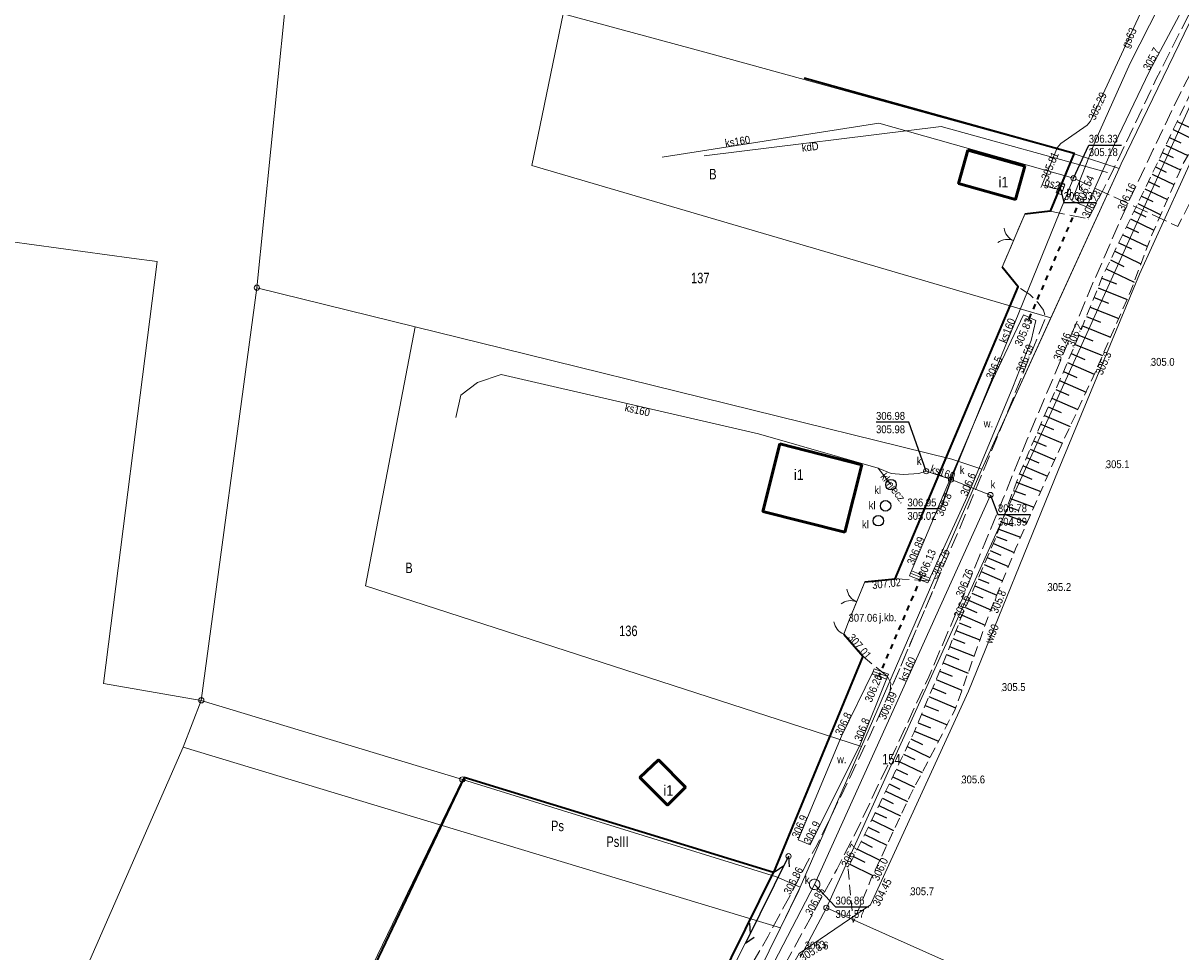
# Model space of a CAD drawing. Header units: metres. Extents: x 7423100 to 7429434, y 5527887 to 5533362.
# Tile 16 of 40: x 7427033 to 7427143, y 5531411 to 5531499. Entities that reach past the tile are written whole.
import ezdxf
from ezdxf.enums import TextEntityAlignment as Align

# ---------------------------------------------------------------- set-up
doc = ezdxf.new("R2010")
doc.units = ezdxf.units.M
doc.header["$MEASUREMENT"] = 0
for name, pattern in [('1.0_0.5', [1.5, 1, -0.5]), ('1.5_0.5', [2, 1.5, -0.5]), ('219-500', [0]), ('otkz_500', [1, 0.5, -0.5]), ('otob_500', [0]), ('otof_500', [0]), ('sutp_500', [0])]:
    doc.linetypes.add(name, pattern=pattern)
doc.layers.get('0').update_dxf_attribs({"color": 2, "linetype": 'CONTINUOUS', "lineweight": 5})
for name, color, linetype in [('000 Inne (niezydentyfikowane)', 7, 'CONTINUOUS'), ('202-punkt graniczny', 7, 'CONTINUOUS'), ('203-punkt graniczny', 7, 'CONTINUOUS'), ('209-oznaczenie konturu klasyfikacyjnego', 7, 'CONTINUOUS'), ('210-oznaczenie konturu użytku gruntowego', 7, 'CONTINUOUS'), ('211-numer działki ewidencyjnej', 7, 'CONTINUOUS'), ('217-kontur klasyfikacyjny', 7, 'CONTINUOUS'), ('218-kontur użytku gruntowego', 7, 'CONTINUOUS'), ('219-działka ewidencyjna', 7, 'CONTINUOUS'), ('312-budynek ewidencyjny', 7, 'CONTINUOUS'), ('312-oznaczenie budynku ewidencyjnego-Atr117', 7, 'CONTINUOUS'), ('brama', 7, 'CONTINUOUS'), ('furtka', 7, 'CONTINUOUS'), ('jezdnia', 7, 'CONTINUOUS'), ('jezdnia-Atr17', 7, 'CONTINUOUS'), ('ogrodzenie trwałe', 7, 'CONTINUOUS'), ('osadnik  szambo', 7, 'CONTINUOUS'), ('osadnik  szambo-Atr17', 7, 'CONTINUOUS'), ('pikieta naturalna', 7, 'CONTINUOUS'), ('pikieta naturalna-Atr2', 7, 'CONTINUOUS'), ('pikieta sztuczna', 7, 'CONTINUOUS'), ('pikieta sztuczna-Atr2', 7, 'CONTINUOUS'), ('przepust', 7, 'CONTINUOUS'), ('przewód gazowy', 7, 'CONTINUOUS'), ('przewód gazowy-Atr1', 7, 'CONTINUOUS'), ('przewód kanalizacyjny', 7, 'CONTINUOUS'), ('przewód kanalizacyjny - ob. projektowany', 7, 'CONTINUOUS'), ('przewód kanalizacyjny-Atr1', 7, 'CONTINUOUS'), ('przewód telekomunikacyjny napowietrzny', 7, 'CONTINUOUS'), ('przewód wodociągowy', 7, 'CONTINUOUS'), ('przewód wodociągowy-Atr1', 7, 'CONTINUOUS'), ('Punkt budynku', 7, 'CONTINUOUS'), ('rzedna', 7, 'CONTINUOUS'), ('rzedna-Atr2', 7, 'CONTINUOUS'), ('rzedna-Atr3', 7, 'CONTINUOUS'), ('rów przydrożny (poligon)', 7, 'CONTINUOUS'), ('rów przydrożny (poligon)-Atr17', 7, 'CONTINUOUS'), ('skarpa nieumocniona', 7, 'CONTINUOUS'), ('studnia kanalizacyjna', 7, 'CONTINUOUS'), ('studnia kanalizacyjna-Atr17', 7, 'CONTINUOUS'), ('szafa gazowa lub kontener', 7, 'CONTINUOUS'), ('szafa gazowa lub kontener-Atr17', 7, 'CONTINUOUS'), ('słup przewodów napowietrznych', 7, 'CONTINUOUS'), ('ściana oporowa (linia)', 7, 'CONTINUOUS')]:
    doc.layers.add(name, color=color, linetype=linetype)
doc.styles.get("Standard").update_dxf_attribs({"font": 'Working1250.shx', "width": 0.75})
doc.linetypes.add('902-500', pattern='A,3.75,0,[1,ksztalty.shx,S=0.5,R=0,X=0,Y=0],3.75', length=7.5)
doc.linetypes.add('otdn_500', pattern='A,5,0,[21,ksztalty.shx,S=0.5,R=0,X=0,Y=0]', length=5)

# ---------------------------------------------------------------- blocks, each defined once
blk = doc.blocks.new('PUNKTBUD')
at = {"color": 0}
blk.add_circle((0, 0), 0.045, dxfattribs=at)
blk = doc.blocks.new('203')
at = {"linetype": 'Continuous', "lineweight": 0}
h = blk.add_hatch(color=0, dxfattribs=at)
edge = h.paths.add_edge_path()
edge.add_arc((0, 0), 0.045, 0, 360)
blk = doc.blocks.new('202')
at = {"color": 0, "linetype": 'Continuous', "lineweight": 0}
blk.add_circle((0, 0), 0.25, dxfattribs=at)
blk = doc.blocks.new('PW01')
at = {"linetype": 'Continuous', "lineweight": 13}
h = blk.add_hatch(color=0, dxfattribs=at)
edge = h.paths.add_edge_path()
edge.add_arc((0, 0), 0.045, 0, 360)
blk = doc.blocks.new('IB05')
at = {"color": 0, "linetype": 'Continuous', "lineweight": 13}
for q in [(0.354, 0.354), (0.354, -0.354)]:
    blk.add_line((0, 0), q, dxfattribs=at)
blk = doc.blocks.new('OK04')
at = {"color": 0, "linetype": 'Continuous', "lineweight": 0}
blk.add_arc((1.5, 0.001), 1.5, 120, 180, dxfattribs=at)
blk = doc.blocks.new('OK02')
at = {"color": 0, "linetype": 'Continuous', "lineweight": 0}
for centre, start, end in [((-1.5, 0), 0, 60), ((1.5, 0), 120, 180)]:
    blk.add_arc(centre, 1.5, start, end, dxfattribs=at)
blk = doc.blocks.new('SUKM')
at = {"color": 0, "linetype": 'Continuous'}
blk.add_circle((0, 0), 0.5, dxfattribs=at)
blk = doc.blocks.new('US15')
at = {"color": 0, "linetype": 'Continuous', "lineweight": 13}
blk.add_circle((0, 0), 0.25, dxfattribs=at)
blk = doc.blocks.new('US20')
at = {"color": 0, "linetype": 'Continuous', "lineweight": 13}
for p, q in [((-0.5, -0.25), (-0.5, 0.25)), ((-0.5, 0.25), (0.5, 0.25)), ((0.5, -0.25), (0.5, 0.25)), ((-0.5, -0.25), (0.5, -0.25))]:
    blk.add_line(p, q, dxfattribs=at)
blk = doc.blocks.new('SUTP')
at = {"color": 0, "linetype": 'Continuous'}
for p, q in [((0, 0), (0.866, 0.5)), ((0, 0), (9.232, 0)), ((1.866, -0.5), (1, 0)), ((7.366, -0.5), (8.232, 0)), ((9.232, 0), (8.366, 0.5))]:
    blk.add_line(p, q, dxfattribs=at)

msp = doc.modelspace()

# ---------------------------------------------------------------- linework, layer by layer
at = {"layer": '000 Inne (niezydentyfikowane)', "color": 7, "linetype": 'Continuous', "lineweight": 25, "flags": 128}
for points in [[(7427142.28, 5531489.26), (7427144.5, 5531488.2)], [(7427142.64, 5531490.03), (7427143.79, 5531489.49)], [(7427141.92, 5531488.51), (7427143, 5531488)], [(7427141.24, 5531487.08), (7427142.26, 5531486.59)], [(7427141.58, 5531487.78), (7427143.68, 5531486.79)], [(7427140.59, 5531485.71), (7427141.62, 5531485.22)], [(7427140.92, 5531486.39), (7427142.96, 5531485.42)], [(7427140.26, 5531485.02), (7427142.34, 5531484.02)], [(7427139.59, 5531483.63), (7427141.72, 5531482.6)], [(7427139.93, 5531484.33), (7427140.98, 5531483.82)], [(7427139.25, 5531482.93), (7427140.33, 5531482.4)], [(7427138.55, 5531481.49), (7427139.66, 5531480.95)], [(7427138.9, 5531482.21), (7427141.09, 5531481.15)], [(7427138.2, 5531480.75), (7427140.43, 5531479.67)], [(7427137.47, 5531479.25), (7427139.82, 5531478.11)], [(7427137.84, 5531480.01), (7427138.98, 5531479.46)], [(7427137.09, 5531478.48), (7427138.31, 5531477.89)], [(7427136.31, 5531476.85), (7427137.59, 5531476.23)], [(7427136.71, 5531477.68), (7427139.2, 5531476.47)], [(7427135.9, 5531476), (7427138.55, 5531474.72)], [(7427135.49, 5531475.12), (7427136.88, 5531474.56)], [(7427135.12, 5531474.2), (7427137.88, 5531473.08)], [(7427134.75, 5531473.28), (7427136.12, 5531472.72)], [(7427134.01, 5531471.45), (7427135.36, 5531470.91)], [(7427134.38, 5531472.36), (7427137.09, 5531471.27)], [(7427133.65, 5531470.56), (7427136.31, 5531469.48)], [(7427133.29, 5531469.67), (7427134.61, 5531469.14)], [(7427132.94, 5531468.79), (7427135.55, 5531467.73)], [(7427132.2, 5531467.06), (7427134.76, 5531465.95)], [(7427132.57, 5531467.92), (7427133.85, 5531467.36)], [(7427131.83, 5531466.21), (7427133.1, 5531465.66)], [(7427131.46, 5531465.36), (7427133.98, 5531464.26)], [(7427130.73, 5531463.68), (7427133.21, 5531462.6)], [(7427131.09, 5531464.51), (7427132.34, 5531463.97)], [(7427130.37, 5531462.85), (7427131.6, 5531462.32)], [(7427130.02, 5531462.03), (7427132.46, 5531460.99)], [(7427129.32, 5531460.4), (7427131.72, 5531459.38)], [(7427129.67, 5531461.21), (7427130.88, 5531460.69)], [(7427128.98, 5531459.6), (7427130.17, 5531459.1)], [(7427128.65, 5531458.81), (7427131, 5531457.81)], [(7427127.98, 5531457.24), (7427130.31, 5531456.25)], [(7427128.31, 5531458.02), (7427129.48, 5531457.52)], [(7427127.64, 5531456.46), (7427128.81, 5531455.97)], [(7427127.05, 5531454.89), (7427128.2, 5531454.47)], [(7427127.35, 5531455.67), (7427129.68, 5531454.8)], [(7427126.77, 5531454.13), (7427129.01, 5531453.29)], [(7427126.21, 5531452.64), (7427128.37, 5531451.83)], [(7427126.49, 5531453.37), (7427127.59, 5531452.96)], [(7427125.94, 5531451.91), (7427127, 5531451.52)], [(7427125.42, 5531450.51), (7427126.43, 5531450.13)], [(7427125.68, 5531451.2), (7427127.75, 5531450.43)], [(7427125.15, 5531449.83), (7427127.12, 5531448.97)], [(7427124.57, 5531448.5), (7427126.58, 5531447.63)], [(7427124.86, 5531449.17), (7427125.85, 5531448.73)], [(7427123.99, 5531447.16), (7427126.03, 5531446.28)], [(7427124.28, 5531447.84), (7427125.29, 5531447.4)], [(7427123.69, 5531446.48), (7427124.72, 5531446.04)], [(7427123.1, 5531445.11), (7427124.14, 5531444.66)], [(7427123.4, 5531445.8), (7427125.47, 5531444.9)], [(7427122.8, 5531444.42), (7427124.9, 5531443.51)], [(7427122.19, 5531443.01), (7427124.38, 5531442.06)], [(7427122.5, 5531443.72), (7427123.57, 5531443.26)], [(7427121.89, 5531442.28), (7427123.01, 5531441.84)], [(7427121.29, 5531440.78), (7427122.44, 5531440.33)], [(7427121.59, 5531441.54), (7427123.87, 5531440.64)], [(7427120.99, 5531440.02), (7427123.32, 5531439.1)], [(7427120.37, 5531438.47), (7427122.74, 5531437.48)], [(7427120.69, 5531439.25), (7427121.86, 5531438.78)], [(7427120.04, 5531437.68), (7427121.24, 5531437.18)], [(7427119.37, 5531436.07), (7427120.61, 5531435.55)], [(7427119.71, 5531436.89), (7427122.16, 5531435.86)], [(7427119.02, 5531435.25), (7427121.56, 5531434.19)], [(7427118.67, 5531434.41), (7427119.92, 5531433.89)], [(7427117.98, 5531432.76), (7427119.16, 5531432.27)], [(7427118.32, 5531433.57), (7427120.74, 5531432.56)], [(7427117.65, 5531431.97), (7427119.93, 5531431.01)], [(7427117.3, 5531431.21), (7427118.39, 5531430.69)], [(7427116.59, 5531429.75), (7427117.67, 5531429.24)], [(7427116.94, 5531430.48), (7427119.11, 5531429.44)], [(7427116.25, 5531429.03), (7427118.37, 5531428.02)], [(7427115.57, 5531427.62), (7427117.64, 5531426.63)], [(7427115.91, 5531428.32), (7427116.96, 5531427.82)], [(7427114.91, 5531426.24), (7427116.96, 5531425.26)], [(7427115.24, 5531426.93), (7427116.26, 5531426.44)], [(7427114.58, 5531425.56), (7427115.61, 5531425.07)], [(7427113.92, 5531424.19), (7427114.96, 5531423.69)], [(7427114.25, 5531424.88), (7427116.31, 5531423.89)], [(7427113.24, 5531422.82), (7427114.28, 5531422.3)], [(7427113.58, 5531423.51), (7427115.65, 5531422.48)], [(7427112.9, 5531422.12), (7427115, 5531421.08)], [(7427112.2, 5531420.72), (7427114.33, 5531419.66)], [(7427112.55, 5531421.43), (7427113.61, 5531420.9)], [(7427111.84, 5531420.01), (7427112.92, 5531419.47)], [(7427111.49, 5531419.29), (7427113.66, 5531418.21)]]:
    msp.add_lwpolyline(points, dxfattribs=at)
at = {"layer": '217-kontur klasyfikacyjny', "color": 92, "linetype": 'Continuous', "lineweight": 18, "flags": 128}
for points in [[(7427137.33, 5531485.99), (7427148.86, 5531509.82)], [(7427058.36, 5531507.24), (7427055.02, 5531474.2)], [(7427081.2, 5531485.84), (7427084.18, 5531500.28)], [(7427084.18, 5531500.28), (7427097.67, 5531496.64)], [(7427146.37, 5531497.02), (7427109.25, 5531415.13)], [(7427097.67, 5531496.64), (7427132.84, 5531486.96)], [(7427132.84, 5531486.96), (7427137.13, 5531485.55)], [(7427130.64, 5531471.34), (7427081.2, 5531485.84)], [(7427137.13, 5531485.55), (7427137.33, 5531485.99)], [(7427043.09, 5531477.01), (7427029.15, 5531478.91)], [(7427045.51, 5531476.69), (7427043.09, 5531477.01)], [(7427040.41, 5531436.5), (7427045.51, 5531476.69)], [(7427055.02, 5531474.2), (7427049.73, 5531434.89)], [(7427124.06, 5531456.92), (7427130.64, 5531471.34)], [(7427065.35, 5531445.79), (7427070.08, 5531470.48)], [(7427070.08, 5531470.48), (7427078.47, 5531468.41)], [(7427078.47, 5531468.41), (7427121.21, 5531457.85)], [(7427121.21, 5531457.85), (7427124.06, 5531456.92)], [(7427112.58, 5531430.5), (7427065.35, 5531445.79)], [(7427049.73, 5531434.89), (7427040.41, 5531436.5)], [(7427049.73, 5531434.89), (7427047.99, 5531430.42)], [(7427047.99, 5531430.42), (7427049.73, 5531434.89)], [(7427049.73, 5531434.89), (7427074.59, 5531427.35)], [(7427074.59, 5531427.35), (7427049.73, 5531434.89)], [(7427047.99, 5531430.42), (7427104.87, 5531413.22)], [(7427104.87, 5531413.22), (7427047.99, 5531430.42)], [(7427106.76, 5531417.1), (7427112.58, 5531430.5)], [(7427074.59, 5531427.35), (7427104.49, 5531418.07)], [(7427104.49, 5531418.07), (7427074.59, 5531427.35)], [(7427104.49, 5531418.07), (7427106.76, 5531417.1)], [(7427106.76, 5531417.1), (7427104.49, 5531418.07)], [(7427104.87, 5531413.22), (7427106.76, 5531417.1)], [(7427109.25, 5531415.13), (7427106.76, 5531410.4)], [(7427166.02, 5531389.79), (7427109.25, 5531415.13)], [(7427109.25, 5531415.13), (7427166.02, 5531389.79)], [(7427072.89, 5531348.26), (7427104.87, 5531413.22)]]:
    msp.add_lwpolyline(points, dxfattribs=at)
at = {"layer": '218-kontur użytku gruntowego', "color": 3, "linetype": 'Continuous', "lineweight": 18, "flags": 128}
for points in [[(7427137.33, 5531485.99), (7427148.86, 5531509.82)], [(7427148.86, 5531509.82), (7427137.33, 5531485.99)], [(7427058.36, 5531507.24), (7427055.02, 5531474.2)], [(7427084.18, 5531500.28), (7427081.2, 5531485.84)], [(7427081.2, 5531485.84), (7427084.18, 5531500.28)], [(7427097.67, 5531496.64), (7427084.18, 5531500.28)], [(7427084.18, 5531500.28), (7427097.67, 5531496.64)], [(7427109.25, 5531415.13), (7427146.37, 5531497.02)], [(7427146.37, 5531497.02), (7427109.25, 5531415.13)], [(7427132.84, 5531486.96), (7427097.67, 5531496.64)], [(7427097.67, 5531496.64), (7427132.84, 5531486.96)], [(7427137.13, 5531485.55), (7427132.84, 5531486.96)], [(7427132.84, 5531486.96), (7427137.13, 5531485.55)], [(7427081.2, 5531485.84), (7427130.64, 5531471.34)], [(7427130.64, 5531471.34), (7427081.2, 5531485.84)], [(7427137.13, 5531485.55), (7427137.33, 5531485.99)], [(7427137.33, 5531485.99), (7427137.13, 5531485.55)], [(7427130.64, 5531471.34), (7427137.13, 5531485.55)], [(7427137.13, 5531485.55), (7427130.64, 5531471.34)], [(7427043.09, 5531477.01), (7427029.15, 5531478.91)], [(7427045.51, 5531476.69), (7427043.09, 5531477.01)], [(7427040.41, 5531436.5), (7427045.51, 5531476.69)], [(7427055.02, 5531474.2), (7427049.73, 5531434.89)], [(7427124.06, 5531456.92), (7427130.64, 5531471.34)], [(7427130.64, 5531471.34), (7427124.06, 5531456.92)], [(7427070.08, 5531470.48), (7427065.35, 5531445.79)], [(7427065.35, 5531445.79), (7427070.08, 5531470.48)], [(7427078.47, 5531468.41), (7427070.08, 5531470.48)], [(7427070.08, 5531470.48), (7427078.47, 5531468.41)], [(7427121.21, 5531457.85), (7427078.47, 5531468.41)], [(7427078.47, 5531468.41), (7427121.21, 5531457.85)], [(7427124.06, 5531456.92), (7427121.21, 5531457.85)], [(7427121.21, 5531457.85), (7427124.06, 5531456.92)], [(7427112.58, 5531430.5), (7427123.86, 5531456.48)], [(7427123.86, 5531456.48), (7427112.58, 5531430.5)], [(7427123.86, 5531456.48), (7427124.06, 5531456.92)], [(7427124.06, 5531456.92), (7427123.86, 5531456.48)], [(7427065.35, 5531445.79), (7427112.58, 5531430.5)], [(7427112.58, 5531430.5), (7427065.35, 5531445.79)], [(7427049.73, 5531434.89), (7427040.41, 5531436.5)], [(7427049.73, 5531434.89), (7427047.99, 5531430.42)], [(7427047.99, 5531430.42), (7427049.73, 5531434.89)], [(7427074.59, 5531427.35), (7427049.73, 5531434.89)], [(7427049.73, 5531434.89), (7427074.59, 5531427.35)], [(7427047.99, 5531430.42), (7427104.87, 5531413.22)], [(7427104.87, 5531413.22), (7427047.99, 5531430.42)], [(7427106.76, 5531417.1), (7427112.58, 5531430.5)], [(7427112.58, 5531430.5), (7427106.76, 5531417.1)], [(7427104.49, 5531418.07), (7427074.59, 5531427.35)], [(7427074.59, 5531427.35), (7427104.49, 5531418.07)], [(7427106.76, 5531417.1), (7427104.49, 5531418.07)], [(7427104.49, 5531418.07), (7427106.76, 5531417.1)], [(7427104.87, 5531413.22), (7427106.62, 5531416.77)], [(7427106.62, 5531416.77), (7427104.87, 5531413.22)], [(7427106.62, 5531416.77), (7427106.76, 5531417.1)], [(7427106.76, 5531417.1), (7427106.62, 5531416.77)], [(7427109.25, 5531415.13), (7427106.76, 5531410.4)], [(7427106.76, 5531410.4), (7427109.25, 5531415.13)], [(7427166.02, 5531389.79), (7427109.25, 5531415.13)], [(7427109.25, 5531415.13), (7427166.02, 5531389.79)], [(7427072.89, 5531348.26), (7427104.87, 5531413.22)], [(7427104.87, 5531413.22), (7427072.89, 5531348.26)]]:
    msp.add_lwpolyline(points, dxfattribs=at)
at = {"layer": '219-działka ewidencyjna', "color": 7, "linetype": '219-500', "lineweight": 18, "flags": 128}
for points in [[(7427137.33, 5531485.99), (7427148.86, 5531509.82)], [(7427055.02, 5531474.2), (7427058.36, 5531507.24)], [(7427084.18, 5531500.28), (7427097.67, 5531496.64)], [(7427146.37, 5531497.02), (7427109.25, 5531415.13)], [(7427097.67, 5531496.64), (7427132.84, 5531486.96)], [(7427137.13, 5531485.55), (7427132.84, 5531486.96)], [(7427137.13, 5531485.55), (7427137.33, 5531485.99)], [(7427124.06, 5531456.92), (7427137.13, 5531485.55)], [(7427049.73, 5531434.89), (7427055.02, 5531474.2)], [(7427055.02, 5531474.2), (7427070.08, 5531470.48)], [(7427070.08, 5531470.48), (7427078.47, 5531468.41)], [(7427078.47, 5531468.41), (7427121.21, 5531457.85)], [(7427124.06, 5531456.92), (7427121.21, 5531457.85)], [(7427112.58, 5531430.5), (7427123.86, 5531456.48)], [(7427123.86, 5531456.48), (7427124.06, 5531456.92)], [(7427049.73, 5531434.89), (7427047.99, 5531430.42)], [(7427049.73, 5531434.89), (7427074.59, 5531427.35)], [(7427047.99, 5531430.42), (7427034.29, 5531399.12)], [(7427106.76, 5531417.1), (7427112.58, 5531430.5)], [(7427036.96, 5531349.51), (7427074.59, 5531427.35)], [(7427074.59, 5531427.35), (7427104.49, 5531418.07)], [(7427106.76, 5531417.1), (7427104.49, 5531418.07)], [(7427104.87, 5531413.22), (7427106.62, 5531416.77)], [(7427106.62, 5531416.77), (7427106.76, 5531417.1)], [(7427109.25, 5531415.13), (7427106.76, 5531410.4)], [(7427109.25, 5531415.13), (7427166.02, 5531389.79)], [(7427072.89, 5531348.26), (7427104.87, 5531413.22)]]:
    msp.add_lwpolyline(points, dxfattribs=at)
at = {"layer": '312-budynek ewidencyjny', "color": 7, "linetype": 'Continuous', "lineweight": 50, "flags": 128}
for points in [[(7427121.83, 5531484.13), (7427122.72, 5531487.3)], [(7427122.72, 5531487.3), (7427128.16, 5531485.78)], [(7427128.16, 5531485.78), (7427127.27, 5531482.61)], [(7427127.27, 5531482.61), (7427121.83, 5531484.13)], [(7427103.21, 5531452.88), (7427104.83, 5531459.31)], [(7427104.83, 5531459.31), (7427112.63, 5531457.34)], [(7427112.63, 5531457.34), (7427111, 5531450.91)], [(7427111, 5531450.91), (7427103.21, 5531452.88)], [(7427091.48, 5531427.55), (7427093.26, 5531429.23)], [(7427093.26, 5531429.23), (7427095.85, 5531426.62)], [(7427094.11, 5531424.9), (7427091.48, 5531427.55)], [(7427095.85, 5531426.62), (7427094.11, 5531424.9)]]:
    msp.add_lwpolyline(points, dxfattribs=at)
at = {"layer": 'brama', "color": 7, "linetype": 'otob_500', "lineweight": 18, "flags": 128}
for points in [[(7427126, 5531476.17), (7427128.14, 5531481.2)], [(7427111.36, 5531442.38), (7427112.91, 5531446.17)]]:
    msp.add_lwpolyline(points, dxfattribs=at)
at = {"layer": 'furtka', "color": 7, "linetype": 'otof_500', "lineweight": 18, "flags": 128}
msp.add_lwpolyline([(7427110.92, 5531441.21), (7427111.36, 5531442.38)], dxfattribs=at)
at = {"layer": 'jezdnia', "color": 7, "linetype": '1.5_0.5', "lineweight": 18, "flags": 128}
for points in [[(7427308.46, 5531660.6), (7427305.81, 5531657.73), (7427302.93, 5531656.31), (7427299.71, 5531655.52), (7427296.34, 5531655.69), (7427293.05, 5531656.35), (7427290.31, 5531657.56), (7427287.69, 5531658.96), (7427284, 5531661.29), (7427279.96, 5531664.33), (7427269.3, 5531673.32), (7427265.41, 5531676.44), (7427260.71, 5531679.7), (7427255.07, 5531681.64), (7427251.2, 5531682.23), (7427249.64, 5531682.09), (7427244.51, 5531681.38), (7427239.63, 5531679.94), (7427233.86, 5531677.38), (7427228.53, 5531674.32), (7427221.66, 5531668.88), (7427217.2, 5531665.35), (7427212.13, 5531659.94), (7427209.28, 5531655.52), (7427206.34, 5531649.12), (7427205.61, 5531647.19), (7427204.61, 5531643.99), (7427204.52, 5531643.2), (7427203.06, 5531635.76), (7427200.8, 5531624.91), (7427199.89, 5531621.07), (7427198.94, 5531617.57), (7427197.98, 5531613.93), (7427196.92, 5531610.17), (7427195.99, 5531607.16), (7427194.93, 5531603.97), (7427194.44, 5531602.83), (7427194.18, 5531602.09), (7427192.76, 5531598.41), (7427187.78, 5531586.91), (7427187.44, 5531586.39), (7427185.94, 5531582.9), (7427180.49, 5531571.11), (7427172.64, 5531553.48), (7427162.39, 5531533.03), (7427157.36, 5531524.38), (7427152.88, 5531516.83), (7427150.15, 5531512.08), (7427147.32, 5531507.03), (7427145.14, 5531502.96), (7427142.63, 5531497.97), (7427140.66, 5531494.08), (7427136.49, 5531485.27), (7427134.2, 5531480.75), (7427130.56, 5531481.5), (7427128.14, 5531481.2), (7427126, 5531476.17), (7427127.51, 5531474.28), (7427128.64, 5531473.55), (7427129.42, 5531472.77), (7427129.92, 5531472.07), (7427130.14, 5531471.38), (7427127.97, 5531466.05), (7427126.21, 5531461.6), (7427124.05, 5531456.42), (7427121.96, 5531451.3), (7427119.93, 5531446.59), (7427115.33, 5531435.8), (7427113.28, 5531431.28), (7427110.58, 5531425.67), (7427108.37, 5531421.14), (7427107.45, 5531419.5), (7427105.8, 5531416.31), (7427103.7, 5531412.43), (7427101.5, 5531408.62), (7427097.66, 5531401.8), (7427096.13, 5531398.9), (7427094.93, 5531396.6), (7427092.97, 5531392.54), (7427089.43, 5531384.88), (7427084.23, 5531373.43), (7427076.28, 5531355.82), (7427070.21, 5531343.5), (7427069.04, 5531341.47), (7427067.17, 5531339.72), (7427063.14, 5531338.16), (7427057.49, 5531338.47), (7427053.68, 5531340.22), (7427048.22, 5531342.47), (7427036.6, 5531348.35), (7427028.49, 5531352.44), (7427025.25, 5531353.92), (7427020.75, 5531355.96), (7427017.88, 5531357.17), (7427015.72, 5531358.1), (7427013.84, 5531358.88), (7427007.22, 5531361.47), (7427001.57, 5531363.55), (7427000.1, 5531364.08), (7426991.21, 5531366.79), (7426984.05, 5531369.03), (7426983, 5531369.38), (7426978.59, 5531371.18), (7426978.01, 5531371.36), (7426976.18, 5531372.48), (7426975.47, 5531372.88), (7426974.41, 5531373.7), (7426972.59, 5531375.63), (7426971.24, 5531378.66), (7426971.39, 5531383.67), (7426972.46, 5531388.05), (7426968.16, 5531383.93), (7426964.82, 5531381.84), (7426962.06, 5531380.9), (7426965.41, 5531378.95), (7426967.9, 5531376.19), (7426968.43, 5531375.45), (7426971.95, 5531371.57), (7426972.57, 5531370.82), (7426973.78, 5531370.41), (7426975.16, 5531369.51), (7426976.86, 5531368.75), (7426979.57, 5531367.58), (7426981.78, 5531366.8), (7426983.19, 5531366.27), (7426988.05, 5531364.76), (7426993.22, 5531362.92), (7426994.19, 5531362.95), (7426996.24, 5531362.29), (7426999.27, 5531361.38), (7427008.56, 5531357.95), (7427014.54, 5531355.6), (7427016.75, 5531354.75), (7427017.66, 5531354.48), (7427024.16, 5531351.44), (7427027.29, 5531349.82), (7427047.27, 5531339.81), (7427052.42, 5531337.41), (7427059.33, 5531334.09), (7427060.78, 5531332.65), (7427066.98, 5531332.41), (7427067.36, 5531334.25), (7427068.54, 5531336.29), (7427070.85, 5531339.16), (7427072.56, 5531341.83), (7427078.96, 5531354.77), (7427080.17, 5531357.72), (7427083.88, 5531365.68), (7427084.83, 5531365.65), (7427085.49, 5531367.25), (7427084.74, 5531367.59), (7427086.78, 5531372.46), (7427091.58, 5531382.95), (7427096.17, 5531392.82), (7427097.61, 5531395.73), (7427098.93, 5531398.28), (7427101.04, 5531402.2), (7427103.16, 5531405.83), (7427104.96, 5531409.1), (7427107.84, 5531414.34), (7427110.24, 5531418.77), (7427112.27, 5531422.76), (7427114.22, 5531426.9), (7427115.87, 5531430.34), (7427118.9, 5531436.92), (7427122.23, 5531444.66), (7427123.9, 5531448.81), (7427126.06, 5531454.05), (7427128.34, 5531459.68), (7427131.51, 5531467.17), (7427134.72, 5531474.84), (7427137.6, 5531481.44), (7427140.37, 5531487.35), (7427143.24, 5531493.32), (7427145.27, 5531497.19), (7427147.92, 5531502.21), (7427151.38, 5531508.48), (7427154.9, 5531514.85), (7427160.26, 5531524), (7427164.47, 5531531.2), (7427175.14, 5531552.44), (7427183.24, 5531570.25), (7427190.06, 5531585.05), (7427192.19, 5531589.83), (7427195.24, 5531597.15), (7427196.6, 5531600.35), (7427197.49, 5531602.72), (7427198.5, 5531605.8), (7427200.52, 5531612.4), (7427201.66, 5531616.49), (7427202.47, 5531619.63), (7427203.46, 5531623.87), (7427204.96, 5531630.81), (7427205.59, 5531634.15), (7427206.39, 5531638.2), (7427207.14, 5531641.77), (7427207.73, 5531644.09), (7427209.75, 5531649.89), (7427212.14, 5531655), (7427215.28, 5531659.5), (7427219.51, 5531663.85), (7427223.35, 5531667.16), (7427226.58, 5531669.64), (7427230.9, 5531672.83), (7427235.96, 5531675.6), (7427241.95, 5531677.81), (7427246.95, 5531679.04), (7427250.9, 5531679.41), (7427254.02, 5531679.12), (7427257.74, 5531678.05), (7427261.75, 5531675.74), (7427268.82, 5531670.12), (7427275.34, 5531664.55), (7427280.67, 5531660.15), (7427286.16, 5531656.53), (7427291.7, 5531653.7), (7427297.22, 5531652.08), (7427301.86, 5531651.95), (7427307.18, 5531653.28), (7427310.17, 5531656.96), (7427311.78, 5531661.05), (7427314.19, 5531667.2), (7427322.25, 5531690.19), (7427336.63, 5531732.23), (7427342.29, 5531749.99), (7427344.96, 5531758.25), (7427347.88, 5531766.63), (7427357.66, 5531792.78), (7427362.71, 5531805.75), (7427359.73, 5531805.92), (7427355.16, 5531794.07), (7427353.4, 5531789.57), (7427350.1, 5531781.01), (7427345.43, 5531768.03), (7427339.13, 5531749.25), (7427332.38, 5531728.45), (7427328.43, 5531716.76), (7427319.66, 5531691.02), (7427311.45, 5531667.98)], [(7427115.08, 5531437.15), (7427115.4, 5531436.54), (7427115.33, 5531435.8), (7427119.93, 5531446.59), (7427119.01, 5531446.3), (7427115.8, 5531446.48), (7427112.91, 5531446.17), (7427111.36, 5531442.38), (7427110.92, 5531441.21), (7427112.72, 5531439.09)]]:
    msp.add_lwpolyline(points, close=True, dxfattribs=at)
at = {"layer": 'ogrodzenie trwałe', "color": 7, "linetype": '902-500', "lineweight": 35, "flags": 128}
for points in [[(7427107.12, 5531494.19), (7427132.84, 5531487.03), (7427130.56, 5531481.5), (7427128.14, 5531481.2)], [(7427112.91, 5531446.17), (7427115.8, 5531446.48), (7427127.51, 5531474.28), (7427126, 5531476.17)], [(7427110.92, 5531441.21), (7427112.72, 5531439.09)], [(7427112.72, 5531439.09), (7427104.2, 5531418.49)], [(7427070.25, 5531349.83), (7427082.61, 5531374.94), (7427086.28, 5531382.61), (7427093.51, 5531396.85), (7427104.2, 5531418.49), (7427074.75, 5531427.54), (7427050.64, 5531376.92), (7427045.53, 5531367.22)]]:
    msp.add_lwpolyline(points, dxfattribs=at)
at = {"layer": 'przepust', "color": 7, "linetype": 'otkz_500', "lineweight": 35, "flags": 128}
for points in [[(7427128.57, 5531471.24), (7427133.33, 5531482.31)], [(7427118.29, 5531446.68), (7427114.29, 5531437.32)]]:
    msp.add_lwpolyline(points, dxfattribs=at)
at = {"layer": 'przewód gazowy', "color": 52, "linetype": 'Continuous', "lineweight": 18, "flags": 128}
for points in [[(7427146.61, 5531515.23), (7427143.66, 5531509.67), (7427139.33, 5531500.7), (7427134.4, 5531490.06), (7427134.09, 5531489.69), (7427131.57, 5531487.95), (7427131.24, 5531487.52), (7427129.8, 5531484.01), (7427129.67, 5531483.75)], [(7427131.55, 5531483.62), (7427130.9, 5531483.66), (7427129.8, 5531484.01)]]:
    msp.add_lwpolyline(points, dxfattribs=at)
at = {"layer": 'przewód kanalizacyjny', "color": 34, "linetype": 'Continuous', "lineweight": 18, "flags": 128}
for points in [[(7427093.6, 5531486.63), (7427114.25, 5531489.87), (7427132.78, 5531484.63)], [(7427136.02, 5531485.17), (7427120.18, 5531489.54), (7427097.61, 5531486.75)], [(7427132.78, 5531484.63), (7427121.12, 5531455.93), (7427124.87, 5531454.45), (7427108.13, 5531417.36), (7427088.06, 5531378.7)], [(7427118.75, 5531456.72), (7427118.05, 5531456.51), (7427116.58, 5531456.42), (7427115.43, 5531456.5), (7427114.19, 5531457.01), (7427102.78, 5531460.28), (7427078.29, 5531465.93), (7427076.03, 5531465.17), (7427074.44, 5531463.96), (7427073.96, 5531461.85)], [(7427114.19, 5531457.01), (7427115.4, 5531455.44)], [(7427118.75, 5531456.72), (7427121.12, 5531455.93)]]:
    msp.add_lwpolyline(points, dxfattribs=at)
at = {"layer": 'przewód kanalizacyjny - ob. projektowany', "color": 34, "linetype": '1.5_0.5', "lineweight": 18, "flags": 128}
msp.add_lwpolyline([(7427184.87, 5531508.74), (7427181.68, 5531510.25), (7427170.15, 5531498.94), (7427156.27, 5531506.2), (7427142.71, 5531480.04), (7427132.78, 5531484.63)], dxfattribs=at)
at = {"layer": 'przewód telekomunikacyjny napowietrzny', "color": 30, "linetype": 'sutp_500', "lineweight": 18, "flags": 128}
for points in [[(7427083.39, 5531375.23), (7427105.65, 5531420.04)], [(7427105.65, 5531420.04), (7427083.39, 5531375.23)]]:
    msp.add_lwpolyline(points, dxfattribs=at)
at = {"layer": 'przewód wodociągowy', "color": 5, "linetype": 'Continuous', "lineweight": 18, "flags": 128}
msp.add_lwpolyline([(7427060.11, 5531325.7), (7427064.34, 5531325.9), (7427064.54, 5531325.83), (7427073.31, 5531342.5), (7427083.29, 5531363.75), (7427098.13, 5531395.94), (7427106.65, 5531410.78), (7427113.45, 5531415.41), (7427122.79, 5531435.76), (7427131.33, 5531456.79), (7427139.06, 5531475.49), (7427146.87, 5531492.62), (7427155.64, 5531508.47), (7427162.93, 5531521.65)], dxfattribs=at)
at = {"layer": 'rzedna-Atr2', "color": 7, "flags": 128}
for points in [[(7427132.78, 5531484.63), (7427134.24, 5531487.78), (7427137.35, 5531487.78)], [(7427131.55, 5531483.62), (7427131.85, 5531482.32), (7427134.96, 5531482.32)], [(7427118.75, 5531456.72), (7427117.09, 5531461.38), (7427113.98, 5531461.38)], [(7427121.12, 5531455.93), (7427120.11, 5531453.13), (7427116.97, 5531453.13)], [(7427124.87, 5531454.45), (7427125.59, 5531452.58), (7427128.7, 5531452.58)], [(7427108.13, 5531417.36), (7427110.12, 5531415.21), (7427113.3, 5531415.21)]]:
    msp.add_lwpolyline(points, dxfattribs=at)
at = {"layer": 'rów przydrożny (poligon)', "color": 7, "linetype": 'Continuous', "lineweight": 18, "flags": 128}
for points in [[(7427140.01, 5531494.82), (7427145.71, 5531505.52), (7427150.06, 5531513.93), (7427148.65, 5531514.85), (7427143.66, 5531506.42), (7427138.17, 5531495.6), (7427134.87, 5531488.22), (7427132.64, 5531482.47), (7427134.03, 5531481.9), (7427136.7, 5531487.87)], [(7427117.27, 5531446.99), (7427119.01, 5531446.3), (7427122.65, 5531454.29), (7427127, 5531464.71), (7427128.74, 5531469.17), (7427129.19, 5531471.06), (7427128.02, 5531471.62), (7427125.08, 5531465.4), (7427120.64, 5531455.01)], [(7427106.57, 5531421.6), (7427107.7, 5531421.13), (7427112.49, 5531430.75), (7427115.08, 5531437.15), (7427113.72, 5531437.64), (7427110.7, 5531431.48)]]:
    msp.add_lwpolyline(points, close=True, dxfattribs=at)
at = {"layer": 'skarpa nieumocniona', "color": 7, "linetype": '1.0_0.5', "lineweight": 18, "flags": 128}
msp.add_lwpolyline([(7427147.97, 5531495.47), (7427145.46, 5531495.98), (7427140.5, 5531485.51), (7427135.6, 5531475.39), (7427132.83, 5531468.52), (7427130.21, 5531462.48), (7427127.61, 5531456.38), (7427125.28, 5531450.14), (7427122.03, 5531442.65), (7427120.59, 5531439), (7427117.61, 5531431.87), (7427113.88, 5531424.1), (7427111.3, 5531418.92), (7427111.8, 5531413.73), (7427113.53, 5531417.94), (7427117.19, 5531425.76), (7427121.48, 5531433.97), (7427124.85, 5531443.39), (7427127.27, 5531449.33), (7427131.21, 5531458.29), (7427134.84, 5531466.12), (7427138.22, 5531473.85), (7427140.25, 5531479.25), (7427143.19, 5531485.95), (7427145.67, 5531490.21)], close=True, dxfattribs=at)
msp.add_lwpolyline([(7427147.97, 5531495.47), (7427145.46, 5531495.98), (7427140.5, 5531485.51), (7427135.6, 5531475.39), (7427132.83, 5531468.52), (7427130.21, 5531462.48), (7427127.61, 5531456.38), (7427125.28, 5531450.14), (7427122.03, 5531442.65), (7427120.59, 5531439), (7427117.61, 5531431.87), (7427113.88, 5531424.1), (7427111.3, 5531418.92), (7427111.8, 5531413.73), (7427113.53, 5531417.94), (7427117.19, 5531425.76), (7427121.48, 5531433.97), (7427124.85, 5531443.39), (7427127.27, 5531449.33), (7427131.21, 5531458.29), (7427134.84, 5531466.12), (7427138.22, 5531473.85), (7427140.25, 5531479.25), (7427143.19, 5531485.95), (7427145.67, 5531490.21)], close=True, dxfattribs=at)
at = {"layer": 'studnia kanalizacyjna', "color": 34, "linetype": 'Continuous', "lineweight": 18, "flags": 128}
msp.add_lwpolyline([(7427107.73, 5531417.06), (7427107.68, 5531417.15), (7427107.64, 5531417.25), (7427107.63, 5531417.35), (7427107.64, 5531417.46), (7427107.67, 5531417.56), (7427107.72, 5531417.65), (7427107.79, 5531417.73), (7427107.87, 5531417.79), (7427107.97, 5531417.83), (7427108.07, 5531417.86), (7427108.18, 5531417.86), (7427108.28, 5531417.84), (7427108.37, 5531417.8), (7427108.46, 5531417.74), (7427108.53, 5531417.66), (7427108.58, 5531417.57), (7427108.62, 5531417.47), (7427108.63, 5531417.37), (7427108.62, 5531417.26), (7427108.59, 5531417.16), (7427108.54, 5531417.07), (7427108.47, 5531416.99), (7427108.39, 5531416.93), (7427108.29, 5531416.89), (7427108.19, 5531416.86), (7427108.08, 5531416.86), (7427107.98, 5531416.88), (7427107.89, 5531416.92), (7427107.8, 5531416.98)], close=True, dxfattribs=at)
at = {"layer": 'ściana oporowa (linia)', "color": 0, "lineweight": 18}
for p, q in [((7427117.36, 5531447.22), (7427117.27, 5531446.99)), ((7427117.36, 5531447.22), (7427119.1, 5531446.53)), ((7427119.1, 5531446.53), (7427119.01, 5531446.3)), ((7427113.8, 5531437.88), (7427113.72, 5531437.64)), ((7427113.8, 5531437.88), (7427115.16, 5531437.39)), ((7427115.16, 5531437.39), (7427115.08, 5531437.15))]:
    msp.add_line(p, q, dxfattribs=at)
at = {"layer": 'ściana oporowa (linia)', "color": 0, "linetype": 'otdn_500', "lineweight": 18}
for p, q in [((7427117.18, 5531446.76), (7427117.27, 5531446.99)), ((7427117.18, 5531446.76), (7427118.92, 5531446.07)), ((7427118.92, 5531446.07), (7427119.01, 5531446.3)), ((7427113.64, 5531437.4), (7427113.72, 5531437.64)), ((7427113.64, 5531437.4), (7427115, 5531436.91)), ((7427115, 5531436.91), (7427115.08, 5531437.15))]:
    msp.add_line(p, q, dxfattribs=at)

# ---------------------------------------------------------------- block references
at = {"layer": '202-punkt graniczny', "color": 7, "linetype": 'Continuous', "lineweight": 18}
for p in [(7427055.02, 5531474.2), (7427049.73, 5531434.89), (7427074.59, 5531427.35), (7427109.25, 5531415.13)]:
    msp.add_blockref('202', p, dxfattribs=at)
at = {"layer": '203-punkt graniczny', "color": 7, "linetype": 'Continuous', "lineweight": 18}
for p in [(7427097.67, 5531496.64), (7427132.84, 5531486.96), (7427137.33, 5531485.99), (7427137.13, 5531485.55), (7427070.08, 5531470.48), (7427078.47, 5531468.41), (7427121.21, 5531457.85), (7427123.86, 5531456.48), (7427124.06, 5531456.92), (7427112.58, 5531430.5), (7427047.99, 5531430.42), (7427104.49, 5531418.07), (7427106.62, 5531416.77), (7427106.76, 5531417.1), (7427104.87, 5531413.22)]:
    msp.add_blockref('203', p, dxfattribs=at)
at = {"layer": 'brama', "color": 7, "linetype": 'Continuous', "lineweight": 18}
for p, rotation in [((7427127.07, 5531478.68), 66.953), ((7427112.13, 5531444.28), 67.757)]:
    msp.add_blockref('OK02', p, dxfattribs=dict(at, rotation=rotation))
at = {"layer": 'furtka', "color": 7, "linetype": 'Continuous', "lineweight": 18, "rotation": 69.39}
msp.add_blockref('OK04', (7427110.92, 5531441.21), dxfattribs=at)
at = {"layer": 'osadnik  szambo', "color": 34, "linetype": 'Continuous', "lineweight": 18}
for p in [(7427115.4, 5531455.44), (7427114.89, 5531453.42), (7427114.2, 5531452)]:
    msp.add_blockref('SUKM', p, dxfattribs=at)
at = {"layer": 'pikieta naturalna', "color": 7, "linetype": 'Continuous', "lineweight": 13}
for p in [(7427140.01, 5531494.82), (7427132.84, 5531487.03), (7427128.14, 5531481.2), (7427128.14, 5531481.2), (7427128.14, 5531481.2), (7427127.51, 5531474.28), (7427127.51, 5531474.28), (7427132.83, 5531468.52), (7427134.84, 5531466.12), (7427140.15, 5531466.76), (7427125.08, 5531465.4), (7427135.86, 5531457.01), (7427120.64, 5531455.01), (7427122.65, 5531454.29), (7427112.91, 5531446.17), (7427119.01, 5531446.3), (7427130.3, 5531445.31), (7427122.03, 5531442.65), (7427124.85, 5531443.39), (7427111.36, 5531442.38), (7427110.92, 5531441.21), (7427113.72, 5531437.64), (7427125.96, 5531435.78), (7427110.7, 5531431.48), (7427112.49, 5531430.75), (7427122.1, 5531426.98), (7427106.57, 5531421.6), (7427107.7, 5531421.13), (7427111.3, 5531418.92), (7427113.53, 5531417.94), (7427117.24, 5531416.33), (7427107.19, 5531411.16)]:
    msp.add_blockref('PW01', p, dxfattribs=at)
at = {"layer": 'pikieta sztuczna', "color": 7, "linetype": 'Continuous', "lineweight": 13}
for p in [(7427133.33, 5531482.31), (7427137.6, 5531481.44), (7427134.2, 5531480.75), (7427128.57, 5531471.24), (7427131.51, 5531467.17), (7427127.97, 5531466.05), (7427112.91, 5531446.17), (7427117.27, 5531446.99), (7427118.29, 5531446.68), (7427119.93, 5531446.59), (7427122.23, 5531444.66), (7427111.36, 5531442.38), (7427110.92, 5531441.21), (7427114.29, 5531437.32), (7427115.33, 5531435.8), (7427105.8, 5531416.31), (7427107.84, 5531414.34)]:
    msp.add_blockref('PW01', p, dxfattribs=at)
at = {"layer": 'przepust', "color": 7, "linetype": 'Continuous', "lineweight": 35}
for p, rotation in [((7427133.33, 5531482.31), 66.733), ((7427128.57, 5531471.24), 246.733), ((7427118.29, 5531446.68), 66.86099999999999), ((7427114.29, 5531437.32), 246.861)]:
    msp.add_blockref('IB05', p, dxfattribs=dict(at, rotation=rotation))
at = {"layer": 'przewód telekomunikacyjny napowietrzny', "color": 30, "linetype": 'Continuous', "lineweight": 18, "rotation": 243.583}
msp.add_blockref('SUTP', (7427105.65, 5531420.04), dxfattribs=at)
at = {"layer": 'Punkt budynku', "color": 5, "linetype": 'Continuous', "lineweight": 18}
for p in [(7427122.72, 5531487.3), (7427128.16, 5531485.78), (7427121.83, 5531484.13), (7427127.27, 5531482.61), (7427104.83, 5531459.31), (7427112.63, 5531457.34), (7427103.21, 5531452.88), (7427111, 5531450.91), (7427093.26, 5531429.23), (7427091.48, 5531427.55), (7427095.85, 5531426.62), (7427094.11, 5531424.9)]:
    msp.add_blockref('PUNKTBUD', p, dxfattribs=at)
at = {"layer": 'rzedna', "color": 52, "linetype": 'Continuous', "lineweight": 18}
for p in [(7427134.4, 5531490.06), (7427129.8, 5531484.01), (7427131.55, 5531483.62)]:
    msp.add_blockref('PW01', p, dxfattribs=at)
at = {"layer": 'rzedna', "color": 34, "linetype": 'Continuous', "lineweight": 18}
for p in [(7427132.78, 5531484.63), (7427118.75, 5531456.72), (7427121.12, 5531455.93), (7427124.87, 5531454.45), (7427108.13, 5531417.36)]:
    msp.add_blockref('PW01', p, dxfattribs=at)
at = {"layer": 'rzedna', "color": 5, "linetype": 'Continuous', "lineweight": 18}
msp.add_blockref('PW01', (7427113.45, 5531415.41), dxfattribs=at)
at = {"layer": 'studnia kanalizacyjna', "color": 34, "linetype": 'Continuous', "lineweight": 18}
for p in [(7427132.78, 5531484.63), (7427118.75, 5531456.72), (7427121.12, 5531455.93), (7427124.87, 5531454.45)]:
    msp.add_blockref('US15', p, dxfattribs=at)
at = {"layer": 'szafa gazowa lub kontener', "color": 52, "linetype": 'Continuous', "lineweight": 18, "rotation": 68.008}
msp.add_blockref('US20', (7427131.55, 5531483.62), dxfattribs=at)
at = {"layer": 'słup przewodów napowietrznych', "color": 7, "linetype": 'Continuous', "lineweight": 18}
msp.add_blockref('US15', (7427105.65, 5531420.04), dxfattribs=at)

# ---------------------------------------------------------------- texts
at = {"layer": '209-oznaczenie konturu klasyfikacyjnego', "color": 3, "linetype": 'Continuous', "lineweight": 18, "width": 0.79}
msp.add_text('PsIII', height=1, dxfattribs=at).set_placement((7427088.3, 5531420.93))
at = {"layer": '210-oznaczenie konturu użytku gruntowego', "color": 3, "linetype": 'Continuous', "lineweight": 18, "width": 0.79}
for s, p in [('B', (7427098.09, 5531484.52)), ('B', (7427069.15, 5531447.01)), ('Ps', (7427083.03, 5531422.43))]:
    msp.add_text(s, height=1, dxfattribs=at).set_placement(p)
at = {"layer": '211-numer działki ewidencyjnej', "color": 7, "linetype": 'Continuous', "lineweight": 18, "width": 0.79}
for s, p in [('137', (7427096.36, 5531475.62)), ('154', (7427114.56, 5531429.78))]:
    msp.add_text(s, height=1, dxfattribs=at).set_placement(p, align=Align.TOP_LEFT)
msp.add_text('136', height=1, dxfattribs=at).set_placement((7427089.51, 5531441.01))
at = {"layer": '312-oznaczenie budynku ewidencyjnego-Atr117', "color": 7, "width": 0.9}
for p in [(7427126.12, 5531484.26), (7427106.63, 5531456.39), (7427094.2, 5531426.31)]:
    msp.add_text('i1', height=1, dxfattribs=at).set_placement(p, align=Align.MIDDLE_CENTER)
at = {"layer": 'jezdnia-Atr17', "color": 7, "width": 0.9}
msp.add_text('j.kb.', height=0.75, dxfattribs=at).set_placement((7427114.28, 5531442.43))
at = {"layer": 'osadnik  szambo-Atr17', "color": 34, "width": 0.9}
for p in [(7427113.81, 5531454.55), (7427113.28, 5531453.1), (7427112.64, 5531451.28)]:
    msp.add_text('kl', height=0.75, dxfattribs=at).set_placement(p)
at = {"layer": 'pikieta naturalna-Atr2', "color": 7, "width": 0.9}
for s, rotation, p in [('305.7', 61.955, (7427140.01, 5531494.82)), ('306.2', 68.04, (7427132.83, 5531468.52)), ('306.5', 64.701, (7427125.08, 5531465.4)), ('306.6', 67.341, (7427122.65, 5531454.29)), ('306.6', 66.543, (7427122.03, 5531442.65)), ('306.8', 63.883, (7427110.7, 5531431.48)), ('306.8', 67.967, (7427112.56, 5531430.92)), ('306.9', 67.314, (7427106.61, 5531421.69)), ('306.9', 63.53, (7427107.7, 5531421.13)), ('306.7', 63.523, (7427111.3, 5531418.92))]:
    msp.add_text(s, height=0.75, rotation=rotation, dxfattribs=at).set_placement(p)
for s, rotation, p in [('305.3', 66.382, (7427134.84, 5531466.12)), ('306.8', 67.207, (7427119.65, 5531452.65)), ('305.8', 67.834, (7427124.85, 5531443.39)), ('306.0', 64.918, (7427113.53, 5531417.94))]:
    msp.add_text(s, height=0.75, rotation=rotation, dxfattribs=at).set_placement(p, align=Align.TOP_LEFT)
for s, p in [('305.0', (7427140.15, 5531466.76)), ('305.1', (7427135.86, 5531457.01)), ('305.2', (7427130.3, 5531445.31)), ('305.5', (7427125.96, 5531435.78)), ('305.6', (7427122.1, 5531426.98)), ('305.7', (7427117.24, 5531416.33)), ('306.6', (7427107.19, 5531411.16))]:
    msp.add_text(s, height=0.75, dxfattribs=at).set_placement(p)
at = {"layer": 'pikieta sztuczna-Atr2', "color": 7, "width": 0.9}
for s, rotation, p in [('305.54', 66.232, (7427133.33, 5531482.31)), ('306.13', 66.996, (7427118.29, 5531446.68))]:
    msp.add_text(s, height=0.75, rotation=rotation, dxfattribs=at).set_placement(p, align=Align.MIDDLE_LEFT)
for s, rotation, p in [('306.23', 63.131, (7427134.2, 5531480.75)), ('306.16', 64.887, (7427137.6, 5531481.44)), ('306.46', 67.29, (7427131.51, 5531467.17)), ('306.59', 67.847, (7427127.97, 5531466.05)), ('306.89', 67.207, (7427117.58, 5531447.72)), ('306.76', 66.684, (7427119.93, 5531446.59)), ('306.76', 68.079, (7427122.23, 5531444.66)), ('307.01', 310.333, (7427111.24, 5531440.84)), ('306.86', 62.65, (7427105.8, 5531416.31)), ('306.85', 61.553, (7427107.84, 5531414.34))]:
    msp.add_text(s, height=0.75, rotation=rotation, dxfattribs=at).set_placement(p)
for s, rotation, p in [('305.83', 66.732, (7427128.57, 5531471.24)), ('306.26', 66.86, (7427114.29, 5531437.32))]:
    msp.add_text(s, height=0.75, rotation=rotation, dxfattribs=at).set_placement(p, align=Align.MIDDLE_RIGHT)
msp.add_text('307.02', height=0.75, rotation=6.122, dxfattribs=at).set_placement((7427113.56, 5531446.24), align=Align.TOP_LEFT)
msp.add_text('307.06', height=0.75, dxfattribs=at).set_placement((7427111.36, 5531442.38))
msp.add_text('306.89', height=0.75, rotation=65.604, dxfattribs=at).set_placement((7427115.33, 5531435.8), align=Align.TOP_RIGHT)
at = {"layer": 'przewód gazowy-Atr1', "color": 40, "width": 0.9}
msp.add_text('gs63', height=0.75, rotation=65.139, dxfattribs=at).set_placement((7427137.67, 5531497.12), align=Align.MIDDLE_LEFT)
msp.add_text('gs25', height=0.75, rotation=-17.65, dxfattribs=at).set_placement((7427129.96, 5531483.96))
at = {"layer": 'przewód kanalizacyjny-Atr1', "color": 34, "width": 0.9}
for rotation, p in [(8.917, (7427099.66, 5531487.58)), (67.889, (7427126.37, 5531468.86)), (-18.435, (7427119.07, 5531456.62)), (65.709, (7427116.82, 5531436.61))]:
    msp.add_text('ks160', height=0.75, rotation=rotation, dxfattribs=at).set_placement(p)
for s, rotation, p in [('kdD', 6.972, (7427106.86, 5531487.89)), ('ks160', 347.008, (7427090.17, 5531463.19))]:
    msp.add_text(s, height=0.75, rotation=rotation, dxfattribs=at).set_placement(p, align=Align.TOP_LEFT)
msp.add_text('kl-niecz.', height=0.75, rotation=-52.379, dxfattribs=at).set_placement((7427114.65, 5531456.41), align=Align.MIDDLE_LEFT)
at = {"layer": 'przewód wodociągowy-Atr1', "color": 5, "width": 0.9}
msp.add_text('wl90', height=0.75, rotation=67.898, dxfattribs=at).set_placement((7427124.66, 5531440.37), align=Align.MIDDLE_LEFT)
at = {"layer": 'rzedna-Atr2', "color": 40, "width": 0.9}
for s, rotation, p in [('305.29', 65.139, (7427134.49, 5531490.25)), ('305.81', 67.693, (7427130.01, 5531484.52))]:
    msp.add_text(s, height=0.75, rotation=rotation, dxfattribs=at).set_placement(p, align=Align.MIDDLE_LEFT)
at = {"layer": 'rzedna-Atr2', "color": 34, "width": 0.9}
for s, p in [('306.33', (7427134.24, 5531487.79)), ('306.98', (7427113.98, 5531461.39)), ('306.95', (7427116.97, 5531453.14)), ('306.78', (7427125.59, 5531452.59)), ('306.86', (7427110.12, 5531415.22))]:
    msp.add_text(s, height=0.75, dxfattribs=at).set_placement(p, align=Align.BOTTOM_LEFT)
at = {"layer": 'rzedna-Atr2', "color": 40, "width": 0.9}
msp.add_text('306.33', height=0.75, dxfattribs=at).set_placement((7427131.85, 5531482.33), align=Align.BOTTOM_LEFT)
at = {"layer": 'rzedna-Atr2', "color": 5, "width": 0.9}
for s, rotation, p in [('304.45', 63.236, (7427114.27, 5531415.21)), ('305.33', 32.566, (7427107.01, 5531409.97))]:
    msp.add_text(s, height=0.75, rotation=rotation, dxfattribs=at).set_placement(p)
at = {"layer": 'rzedna-Atr3', "color": 34, "width": 0.9}
for s, p in [('305.18', (7427134.24, 5531486.51)), ('305.98', (7427113.98, 5531460.11)), ('305.02', (7427116.97, 5531451.86)), ('304.99', (7427125.59, 5531451.31)), ('304.57', (7427110.12, 5531413.94))]:
    msp.add_text(s, height=0.75, dxfattribs=at).set_placement(p, align=Align.BOTTOM_LEFT)
at = {"layer": 'rów przydrożny (poligon)-Atr17', "color": 7, "width": 0.9}
for p in [(7427124.23, 5531460.89), (7427110.27, 5531428.9)]:
    msp.add_text('w.', height=0.75, dxfattribs=at).set_placement(p)
at = {"layer": 'studnia kanalizacyjna-Atr17', "color": 34, "width": 0.9}
for p in [(7427133.25, 5531483.51), (7427117.86, 5531457.32), (7427121.95, 5531456.46), (7427124.89, 5531455.08), (7427107.2, 5531417.41)]:
    msp.add_text('k', height=0.75, dxfattribs=at).set_placement(p)
at = {"layer": 'szafa gazowa lub kontener-Atr17', "color": 40, "width": 0.9}
msp.add_text('g', height=0.75, dxfattribs=at).set_placement((7427132.11, 5531483.06))

doc.saveas('drawing.dxf')
